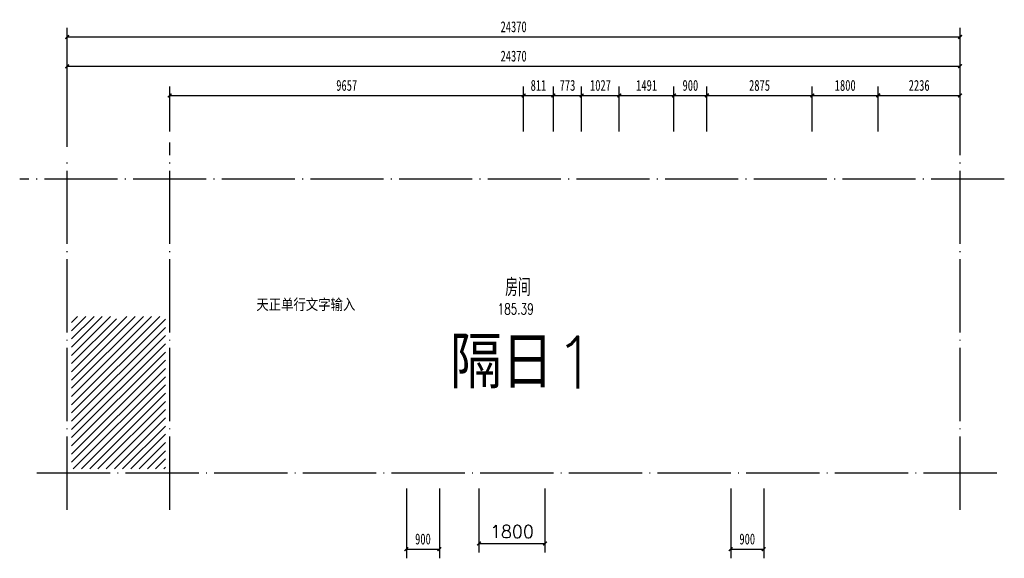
# Model space of a CAD drawing. Extents: x -1296 to 25577, y -2325 to 12385.
import ezdxf

# ---------------------------------------------------------------- set-up
doc = ezdxf.new("R2010")
doc.units = 0
doc.header["$LTSCALE"] = 1000
doc.header["$MEASUREMENT"] = 0
doc.linetypes.add('DOTE', pattern=[2.42, 2, -0.2, 0.02, -0.2])
for name, color, linetype in [('AXIS', 3, 'Continuous'), ('DOTE', 1, 'DOTE'), ('PUB_DIM', 3, 'Continuous'), ('PUB_TEXT', 7, 'Continuous'), ('SPACE', 7, 'Continuous')]:
    doc.layers.add(name, color=color, linetype=linetype)
doc.styles.add('_TCH_DIM_T3', font='txt', dxfattribs={"width": 0.705882})
doc.styles.get("Standard").update_dxf_attribs({"font": 'txt.shx', "bigfont": 'hztxt.shx'})
doc.dimstyles.new('_TCH_ARCH&&100', dxfattribs={"dimtxt": 297.5, "dimasz": 100, "dimexe": 250, "dimexo": 300, "dimgap": 126.25, "dimtad": 1, "dimdec": 0, "dimzin": 0, "dimdsep": 46, "dimtxsty": '_TCH_DIM_T3', "dimblk": 'ARCHTICK', "dimcen": 0.09, "dimclrt": 7, "dimazin": 2, "dimtfac": 1, "dimtdec": 0, "dimtix": 1, "dimtmove": 2, "dimatfit": 3, "dimfxl": 1, "dimtolj": 1, "dimtzin": 0, "dimarcsym": 0})
doc.dimstyles.get("Standard").update_dxf_attribs({"dimscale": 100, "dimtxt": 3.5, "dimasz": 1, "dimexe": 2.5, "dimexo": 3, "dimgap": 1.5, "dimtad": 1, "dimdec": 0, "dimzin": 0, "dimdsep": 46, "dimtxsty": 'Standard', "dimblk": 'ARCHTICK', "dimcen": 0.09, "dimadec": 0, "dimazin": 0, "dimtfac": 1, "dimtdec": 0, "dimtix": 1, "dimtmove": 2, "dimatfit": 3, "dimfxl": 1, "dimtolj": 1, "dimtzin": 0, "dimarcsym": 0})

# ---------------------------------------------------------------- blocks, each defined once
blk = doc.blocks.new('_ArchTick')
at = {"color": 0, "linetype": 'ByBlock', "const_width": 0.4}
blk.add_lwpolyline([(-0.5, -0.5), (0.5, 0.5)], dxfattribs=at)
blk = doc.blocks.new('*D7')
at = {"layer": 'Defpoints', "color": 0, "transparency": 16777216}
for p in [(18111, -120), (19011, -120), (19011, -2075)]:
    blk.add_point(p, dxfattribs=at)
at = {"layer": 'PUB_DIM', "color": 0, "lineweight": -2, "transparency": 16777216}
for p, q in [((18111, -420), (18111, -2325)), ((19011, -420), (19011, -2325)), ((18111, -2075), (19011, -2075))]:
    blk.add_line(p, q, dxfattribs=at)
at = {"layer": 'PUB_DIM', "color": 0, "lineweight": -2, "transparency": 16777216, "xscale": 100, "yscale": 100, "zscale": 100, "rotation": 180}
blk.add_blockref('_ArchTick', (18111, -2075), dxfattribs=at)
at = {"layer": 'PUB_DIM', "color": 0, "lineweight": -2, "transparency": 16777216, "xscale": 100, "yscale": 100, "zscale": 100}
blk.add_blockref('_ArchTick', (19011, -2075), dxfattribs=at)
at = {"layer": 'PUB_DIM', "color": 7, "transparency": 16777216, "insert": (18561, -1800), "char_height": 297.5, "attachment_point": 5, "style": '_TCH_DIM_T3'}
blk.add_mtext('\\A1;900', dxfattribs=at)
blk = doc.blocks.new('*D10')
at = {"layer": 'Defpoints', "color": 0, "transparency": 16777216}
for p in [(9260, -120), (10160, -120), (10160, -2075)]:
    blk.add_point(p, dxfattribs=at)
at = {"layer": 'PUB_DIM', "color": 0, "lineweight": -2, "transparency": 16777216}
for p, q in [((9260, -420), (9260, -2325)), ((10160, -420), (10160, -2325)), ((9260, -2075), (10160, -2075))]:
    blk.add_line(p, q, dxfattribs=at)
at = {"layer": 'PUB_DIM', "color": 0, "lineweight": -2, "transparency": 16777216, "xscale": 100, "yscale": 100, "zscale": 100, "rotation": 180}
blk.add_blockref('_ArchTick', (9260, -2075), dxfattribs=at)
at = {"layer": 'PUB_DIM', "color": 0, "lineweight": -2, "transparency": 16777216, "xscale": 100, "yscale": 100, "zscale": 100}
blk.add_blockref('_ArchTick', (10160, -2075), dxfattribs=at)
at = {"layer": 'PUB_DIM', "color": 7, "transparency": 16777216, "insert": (9710, -1800), "char_height": 297.5, "attachment_point": 5, "style": '_TCH_DIM_T3'}
blk.add_mtext('\\A1;900', dxfattribs=at)
blk = doc.blocks.new('111')
at = {"layer": 'DOTE'}
blk.add_line((25577, 8027), (-1296, 8027), dxfattribs=at)
blk = doc.blocks.new('*D12')
at = {"layer": 'Defpoints', "color": 0, "transparency": 16777216}
for p in [(12457, 10314), (2800, 9027), (12457, 9027)]:
    blk.add_point(p, dxfattribs=at)
at = {"layer": 'PUB_DIM', "color": 0, "lineweight": -2, "transparency": 16777216}
for p, q in [((2800, 9327), (2800, 10564)), ((12457, 9327), (12457, 10564)), ((2800, 10314), (12457, 10314))]:
    blk.add_line(p, q, dxfattribs=at)
at = {"layer": 'PUB_DIM', "color": 0, "lineweight": -2, "transparency": 16777216, "xscale": 100, "yscale": 100, "zscale": 100, "rotation": 180}
blk.add_blockref('_ArchTick', (2800, 10314), dxfattribs=at)
at = {"layer": 'PUB_DIM', "color": 0, "lineweight": -2, "transparency": 16777216, "xscale": 100, "yscale": 100, "zscale": 100}
blk.add_blockref('_ArchTick', (12457, 10314), dxfattribs=at)
at = {"layer": 'PUB_DIM', "color": 7, "transparency": 16777216, "insert": (7629, 10589), "char_height": 297.5, "attachment_point": 5, "style": '_TCH_DIM_T3'}
blk.add_mtext('\\A1;9657', dxfattribs=at)
blk = doc.blocks.new('*D13')
at = {"layer": 'Defpoints', "color": 0, "transparency": 16777216}
for p in [(13269, 10314), (12457, 9027), (13269, 9027)]:
    blk.add_point(p, dxfattribs=at)
at = {"layer": 'PUB_DIM', "color": 0, "lineweight": -2, "transparency": 16777216}
for p, q in [((12457, 9327), (12457, 10564)), ((13269, 9327), (13269, 10564)), ((12457, 10314), (13269, 10314))]:
    blk.add_line(p, q, dxfattribs=at)
at = {"layer": 'PUB_DIM', "color": 0, "lineweight": -2, "transparency": 16777216, "xscale": 100, "yscale": 100, "zscale": 100, "rotation": 180}
blk.add_blockref('_ArchTick', (12457, 10314), dxfattribs=at)
at = {"layer": 'PUB_DIM', "color": 0, "lineweight": -2, "transparency": 16777216, "xscale": 100, "yscale": 100, "zscale": 100}
blk.add_blockref('_ArchTick', (13269, 10314), dxfattribs=at)
at = {"layer": 'PUB_DIM', "color": 7, "transparency": 16777216, "insert": (12863, 10589), "char_height": 297.5, "attachment_point": 5, "style": '_TCH_DIM_T3'}
blk.add_mtext('\\A1;811', dxfattribs=at)
blk = doc.blocks.new('*D14')
at = {"layer": 'Defpoints', "color": 0, "transparency": 16777216}
for p in [(14041, 10314), (13269, 9027), (14041, 9027)]:
    blk.add_point(p, dxfattribs=at)
at = {"layer": 'PUB_DIM', "color": 0, "lineweight": -2, "transparency": 16777216}
for p, q in [((13269, 9327), (13269, 10564)), ((14041, 9327), (14041, 10564)), ((13269, 10314), (14041, 10314))]:
    blk.add_line(p, q, dxfattribs=at)
at = {"layer": 'PUB_DIM', "color": 0, "lineweight": -2, "transparency": 16777216, "xscale": 100, "yscale": 100, "zscale": 100, "rotation": 180}
blk.add_blockref('_ArchTick', (13269, 10314), dxfattribs=at)
at = {"layer": 'PUB_DIM', "color": 0, "lineweight": -2, "transparency": 16777216, "xscale": 100, "yscale": 100, "zscale": 100}
blk.add_blockref('_ArchTick', (14041, 10314), dxfattribs=at)
at = {"layer": 'PUB_DIM', "color": 7, "transparency": 16777216, "insert": (13655, 10589), "char_height": 297.5, "attachment_point": 5, "style": '_TCH_DIM_T3'}
blk.add_mtext('\\A1;773', dxfattribs=at)
blk = doc.blocks.new('*D15')
at = {"layer": 'Defpoints', "color": 0, "transparency": 16777216}
for p in [(15069, 10314), (14041, 9027), (15069, 9027)]:
    blk.add_point(p, dxfattribs=at)
at = {"layer": 'PUB_DIM', "color": 0, "lineweight": -2, "transparency": 16777216}
for p, q in [((14041, 9327), (14041, 10564)), ((15069, 9327), (15069, 10564)), ((14041, 10314), (15069, 10314))]:
    blk.add_line(p, q, dxfattribs=at)
at = {"layer": 'PUB_DIM', "color": 0, "lineweight": -2, "transparency": 16777216, "xscale": 100, "yscale": 100, "zscale": 100, "rotation": 180}
blk.add_blockref('_ArchTick', (14041, 10314), dxfattribs=at)
at = {"layer": 'PUB_DIM', "color": 0, "lineweight": -2, "transparency": 16777216, "xscale": 100, "yscale": 100, "zscale": 100}
blk.add_blockref('_ArchTick', (15069, 10314), dxfattribs=at)
at = {"layer": 'PUB_DIM', "color": 7, "transparency": 16777216, "insert": (14555, 10589), "char_height": 297.5, "attachment_point": 5, "style": '_TCH_DIM_T3'}
blk.add_mtext('\\A1;1027', dxfattribs=at)
blk = doc.blocks.new('*D16')
at = {"layer": 'Defpoints', "color": 0, "transparency": 16777216}
for p in [(16559, 10314), (15069, 9027), (16559, 9027)]:
    blk.add_point(p, dxfattribs=at)
at = {"layer": 'PUB_DIM', "color": 0, "lineweight": -2, "transparency": 16777216}
for p, q in [((15069, 9327), (15069, 10564)), ((16559, 9327), (16559, 10564)), ((15069, 10314), (16559, 10314))]:
    blk.add_line(p, q, dxfattribs=at)
at = {"layer": 'PUB_DIM', "color": 0, "lineweight": -2, "transparency": 16777216, "xscale": 100, "yscale": 100, "zscale": 100, "rotation": 180}
blk.add_blockref('_ArchTick', (15069, 10314), dxfattribs=at)
at = {"layer": 'PUB_DIM', "color": 0, "lineweight": -2, "transparency": 16777216, "xscale": 100, "yscale": 100, "zscale": 100}
blk.add_blockref('_ArchTick', (16559, 10314), dxfattribs=at)
at = {"layer": 'PUB_DIM', "color": 7, "transparency": 16777216, "insert": (15814, 10589), "char_height": 297.5, "attachment_point": 5, "style": '_TCH_DIM_T3'}
blk.add_mtext('\\A1;1491', dxfattribs=at)
blk = doc.blocks.new('*D17')
at = {"layer": 'Defpoints', "color": 0, "transparency": 16777216}
for p in [(17459, 10314), (16559, 9027), (17459, 9027)]:
    blk.add_point(p, dxfattribs=at)
at = {"layer": 'PUB_DIM', "color": 0, "lineweight": -2, "transparency": 16777216}
for p, q in [((16559, 9327), (16559, 10564)), ((17459, 9327), (17459, 10564)), ((16559, 10314), (17459, 10314))]:
    blk.add_line(p, q, dxfattribs=at)
at = {"layer": 'PUB_DIM', "color": 0, "lineweight": -2, "transparency": 16777216, "xscale": 100, "yscale": 100, "zscale": 100, "rotation": 180}
blk.add_blockref('_ArchTick', (16559, 10314), dxfattribs=at)
at = {"layer": 'PUB_DIM', "color": 0, "lineweight": -2, "transparency": 16777216, "xscale": 100, "yscale": 100, "zscale": 100}
blk.add_blockref('_ArchTick', (17459, 10314), dxfattribs=at)
at = {"layer": 'PUB_DIM', "color": 7, "transparency": 16777216, "insert": (17009, 10589), "char_height": 297.5, "attachment_point": 5, "style": '_TCH_DIM_T3'}
blk.add_mtext('\\A1;900', dxfattribs=at)
blk = doc.blocks.new('*D18')
at = {"layer": 'Defpoints', "color": 0, "transparency": 16777216}
for p in [(20335, 10314), (17459, 9027), (20335, 9027)]:
    blk.add_point(p, dxfattribs=at)
at = {"layer": 'PUB_DIM', "color": 0, "lineweight": -2, "transparency": 16777216}
for p, q in [((17459, 9327), (17459, 10564)), ((20335, 9327), (20335, 10564)), ((17459, 10314), (20335, 10314))]:
    blk.add_line(p, q, dxfattribs=at)
at = {"layer": 'PUB_DIM', "color": 0, "lineweight": -2, "transparency": 16777216, "xscale": 100, "yscale": 100, "zscale": 100, "rotation": 180}
blk.add_blockref('_ArchTick', (17459, 10314), dxfattribs=at)
at = {"layer": 'PUB_DIM', "color": 0, "lineweight": -2, "transparency": 16777216, "xscale": 100, "yscale": 100, "zscale": 100}
blk.add_blockref('_ArchTick', (20335, 10314), dxfattribs=at)
at = {"layer": 'PUB_DIM', "color": 7, "transparency": 16777216, "insert": (18897, 10589), "char_height": 297.5, "attachment_point": 5, "style": '_TCH_DIM_T3'}
blk.add_mtext('\\A1;2875', dxfattribs=at)
blk = doc.blocks.new('*D19')
at = {"layer": 'Defpoints', "color": 0, "transparency": 16777216}
for p in [(22135, 10314), (20335, 9027), (22135, 9027)]:
    blk.add_point(p, dxfattribs=at)
at = {"layer": 'PUB_DIM', "color": 0, "lineweight": -2, "transparency": 16777216}
for p, q in [((20335, 9327), (20335, 10564)), ((22135, 9327), (22135, 10564)), ((20335, 10314), (22135, 10314))]:
    blk.add_line(p, q, dxfattribs=at)
at = {"layer": 'PUB_DIM', "color": 0, "lineweight": -2, "transparency": 16777216, "xscale": 100, "yscale": 100, "zscale": 100, "rotation": 180}
blk.add_blockref('_ArchTick', (20335, 10314), dxfattribs=at)
at = {"layer": 'PUB_DIM', "color": 0, "lineweight": -2, "transparency": 16777216, "xscale": 100, "yscale": 100, "zscale": 100}
blk.add_blockref('_ArchTick', (22135, 10314), dxfattribs=at)
at = {"layer": 'PUB_DIM', "color": 7, "transparency": 16777216, "insert": (21235, 10589), "char_height": 297.5, "attachment_point": 5, "style": '_TCH_DIM_T3'}
blk.add_mtext('\\A1;1800', dxfattribs=at)
blk = doc.blocks.new('*D20')
at = {"layer": 'Defpoints', "color": 0, "transparency": 16777216}
for p in [(24370, 10314), (22135, 9027), (24370, 9027)]:
    blk.add_point(p, dxfattribs=at)
at = {"layer": 'PUB_DIM', "color": 0, "lineweight": -2, "transparency": 16777216}
for p, q in [((22135, 9327), (22135, 10564)), ((24370, 9327), (24370, 10564)), ((22135, 10314), (24370, 10314))]:
    blk.add_line(p, q, dxfattribs=at)
at = {"layer": 'PUB_DIM', "color": 0, "lineweight": -2, "transparency": 16777216, "xscale": 100, "yscale": 100, "zscale": 100, "rotation": 180}
blk.add_blockref('_ArchTick', (22135, 10314), dxfattribs=at)
at = {"layer": 'PUB_DIM', "color": 0, "lineweight": -2, "transparency": 16777216, "xscale": 100, "yscale": 100, "zscale": 100}
blk.add_blockref('_ArchTick', (24370, 10314), dxfattribs=at)
at = {"layer": 'PUB_DIM', "color": 7, "transparency": 16777216, "insert": (23253, 10589), "char_height": 297.5, "attachment_point": 5, "style": '_TCH_DIM_T3'}
blk.add_mtext('\\A1;2236', dxfattribs=at)
blk = doc.blocks.new('*D21')
at = {"layer": 'AXIS', "color": 0, "lineweight": -2, "transparency": 16777216}
for p, q in [((0, 8914), (0, 11364)), ((24370, 8914), (24370, 11364)), ((0, 11114), (24370, 11114))]:
    blk.add_line(p, q, dxfattribs=at)
at = {"layer": 'Defpoints', "color": 0, "transparency": 16777216}
for p in [(24370, 11114), (0, 8614), (24370, 8614)]:
    blk.add_point(p, dxfattribs=at)
at = {"layer": 'AXIS', "color": 0, "lineweight": -2, "transparency": 16777216, "xscale": 100, "yscale": 100, "zscale": 100, "rotation": 180}
blk.add_blockref('_ArchTick', (0, 11114), dxfattribs=at)
at = {"layer": 'AXIS', "color": 0, "lineweight": -2, "transparency": 16777216, "xscale": 100, "yscale": 100, "zscale": 100}
blk.add_blockref('_ArchTick', (24370, 11114), dxfattribs=at)
at = {"layer": 'AXIS', "color": 7, "transparency": 16777216, "insert": (12185, 11389), "char_height": 297.5, "attachment_point": 5, "style": '_TCH_DIM_T3'}
blk.add_mtext('\\A1;24370', dxfattribs=at)
blk = doc.blocks.new('*D22')
at = {"layer": 'AXIS', "color": 0, "lineweight": -2, "transparency": 16777216}
for p, q in [((0, 8914), (0, 12164)), ((24370, 8914), (24370, 12164)), ((0, 11914), (24370, 11914))]:
    blk.add_line(p, q, dxfattribs=at)
at = {"layer": 'Defpoints', "color": 0, "transparency": 16777216}
for p in [(24370, 11914), (0, 8614), (24370, 8614)]:
    blk.add_point(p, dxfattribs=at)
at = {"layer": 'AXIS', "color": 0, "lineweight": -2, "transparency": 16777216, "xscale": 100, "yscale": 100, "zscale": 100, "rotation": 180}
blk.add_blockref('_ArchTick', (0, 11914), dxfattribs=at)
at = {"layer": 'AXIS', "color": 0, "lineweight": -2, "transparency": 16777216, "xscale": 100, "yscale": 100, "zscale": 100}
blk.add_blockref('_ArchTick', (24370, 11914), dxfattribs=at)
at = {"layer": 'AXIS', "color": 7, "transparency": 16777216, "insert": (12185, 12189), "char_height": 297.5, "attachment_point": 5, "style": '_TCH_DIM_T3'}
blk.add_mtext('\\A1;24370', dxfattribs=at)
blk = doc.blocks.new('*D23')
at = {"layer": 'Defpoints', "color": 0, "transparency": 16777216}
for p in [(11239, -120), (13039, -120), (13039, -1920)]:
    blk.add_point(p, dxfattribs=at)
at = {"layer": 'PUB_DIM', "color": 0, "lineweight": -2, "transparency": 16777216}
for p, q in [((11239, -420), (11239, -2170)), ((13039, -420), (13039, -2170)), ((11239, -1920), (13039, -1920))]:
    blk.add_line(p, q, dxfattribs=at)
at = {"layer": 'PUB_DIM', "color": 0, "lineweight": -2, "transparency": 16777216, "xscale": 100, "yscale": 100, "zscale": 100, "rotation": 180}
blk.add_blockref('_ArchTick', (11239, -1920), dxfattribs=at)
at = {"layer": 'PUB_DIM', "color": 0, "lineweight": -2, "transparency": 16777216, "xscale": 100, "yscale": 100, "zscale": 100}
blk.add_blockref('_ArchTick', (13039, -1920), dxfattribs=at)
at = {"layer": 'PUB_DIM', "color": 0, "transparency": 16777216, "insert": (12139, -1595), "char_height": 350, "attachment_point": 5}
blk.add_mtext('\\A1;1800', dxfattribs=at)

msp = doc.modelspace()

# ---------------------------------------------------------------- hatches: boundary and pattern name
h = msp.add_hatch()
h.set_pattern_fill('ANSI31', color=256, scale=100)
h.set_pattern_definition([(45, (-41179.78, 8838.27), (-112.2532, 112.2532), [])])
h.paths.add_polyline_path([(2680, 4277.5), (1510, 4277.5), (1510, 4217.5), (1290, 4217.5), (1290, 4277.5), (120, 4277.5), (120, 3088.1), (120, 120), (2680, 120)])

# ---------------------------------------------------------------- linework, layer by layer
at = {"layer": 'DOTE'}
for p, q in [((2800, -1000), (2800, 9027.5)), ((24370.4, -1000), (24370.4, 9027.5)), ((0, -1000), (0, 8614.3)), ((25370.4, 0), (-1000, 0))]:
    msp.add_line(p, q, dxfattribs=at)

# ---------------------------------------------------------------- block references
msp.add_blockref('111', (0, 0))

# ---------------------------------------------------------------- texts
msp.add_text('隔日1', height=1412.59).set_placement((10446.9, 2316.3))
at = {"layer": 'PUB_TEXT', "insert": (5163.1, 4763.9), "char_height": 337.59, "width": 4511.006, "attachment_point": 1}
msp.add_mtext('天正单行文字输入', dxfattribs=at)
at = {"layer": 'SPACE', "attachment_point": 1}
for s, insert, char_height, width in [('\\Fsimplex.shx,gbcbig.shx;\\W1.0000000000;\\T1.0000000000;\\o\\l房间', (11955, 5316.1), 482.27, 1208.798), ('\\Fsimplex.shx,gbcbig.shx;\\W0.7058823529;\\T1.0000000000;\\o\\l185.39', (11744.6, 4632.6), 297.5, 1250)]:
    msp.add_mtext(s, dxfattribs=dict(at, insert=insert, char_height=char_height, width=width))

# ---------------------------------------------------------------- dimensions: what is measured, and where the dimension line sits
at = {"layer": 'AXIS'}
for distance, picture, middle in [(3300, '*D22', (12185.2, 12189.3)), (2500, '*D21', (12185.2, 11389.3))]:
    dim = msp.add_aligned_dim(p1=(0, 8614.3), p2=(24370.4, 8614.3), distance=distance, dimstyle='_TCH_ARCH&&100', dxfattribs=at)
    dim.commit()
    dim.dimension.update_dxf_attribs({"geometry": picture, "text_midpoint": middle})
at = {"layer": 'PUB_DIM'}
for p1, p2, distance, dimstyle, picture, middle in [((2800, 9027.5), (12457.3, 9027.5), 1286.8, '_TCH_ARCH&&100', '*D12', (7628.7, 10589.3)), ((12457.3, 9027.5), (13268.5, 9027.5), 1286.8, '_TCH_ARCH&&100', '*D13', (12862.9, 10589.3)), ((13268.5, 9027.5), (14041.3, 9027.5), 1286.8, '_TCH_ARCH&&100', '*D14', (13654.9, 10589.3)), ((14041.3, 9027.5), (15068.5, 9027.5), 1286.8, '_TCH_ARCH&&100', '*D15', (14554.9, 10589.3)), ((15068.5, 9027.5), (16559.3, 9027.5), 1286.8, '_TCH_ARCH&&100', '*D16', (15813.9, 10589.3)), ((16559.3, 9027.5), (17459.3, 9027.5), 1286.8, '_TCH_ARCH&&100', '*D17', (17009.3, 10589.3)), ((17459.3, 9027.5), (20334.7, 9027.5), 1286.8, '_TCH_ARCH&&100', '*D18', (18897, 10589.3)), ((20334.7, 9027.5), (22134.7, 9027.5), 1286.8, '_TCH_ARCH&&100', '*D19', (21234.7, 10589.3)), ((22134.7, 9027.5), (24370.4, 9027.5), 1286.8, '_TCH_ARCH&&100', '*D20', (23252.5, 10589.3)), ((9259.8, -120), (10159.8, -120), -1955.2, '_TCH_ARCH&&100', '*D10', (9709.8, -1800.2)), ((11239.4, -120), (13039.4, -120), -1799.7, 'STANDARD', '*D23', (12139.4, -1594.7)), ((18111, -120), (19011, -120), -1955.2, '_TCH_ARCH&&100', '*D7', (18561, -1800.2))]:
    dim = msp.add_aligned_dim(p1=p1, p2=p2, distance=distance, dimstyle=dimstyle, dxfattribs=at)
    dim.commit()
    dim.dimension.update_dxf_attribs({"geometry": picture, "text_midpoint": middle})

doc.saveas('drawing.dxf')
